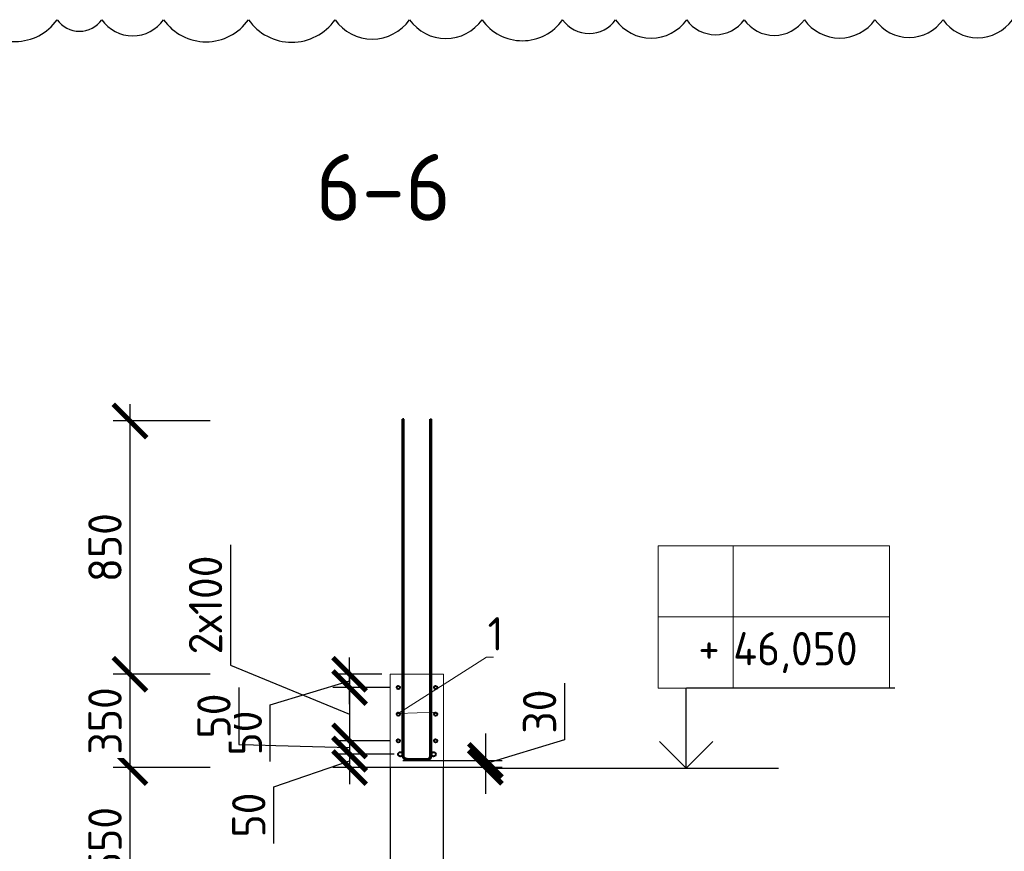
# Model space of a CAD drawing. Header units: millimetres. Extents: x 247266 to 730847, y -636031 to 10052.
# Tile 99 of 196: x 565305 to 572686, y -320428 to -314195. Entities that reach past the tile are written whole.
import ezdxf
from ezdxf import colors
from ezdxf.entities.mleader import LeaderData, LeaderLine
from ezdxf.math import Vec2, Vec3

# ---------------------------------------------------------------- set-up
doc = ezdxf.new("R2010")
doc.units = ezdxf.units.MM
for name, color, linetype, lineweight in [('AF_Stena', 7, 'Continuous', 18), ('RAZMER', 7, 'Continuous', 15), ('Арм_хомуты', 7, 'Continuous', 18), ('Армирование', 7, 'Continuous', 40), ('АС-Таблицы', 7, 'Continuous', 20), ('отметки', 7, 'Continuous', 18), ('подоснова', 7, 'Continuous', 5)]:
    doc.layers.add(name, color=color, linetype=linetype, lineweight=lineweight)
doc.layers.add('Исправления', color=1, linetype='Continuous')
doc.layers.add('РАЗМЕРЫ', color=7, linetype='Continuous')
doc.styles.add('GOST 2.304', font='CS_Gost2304.shx')
doc.styles.add('GOST-2.304_Type-B', font='GOST_Common.ttf')
doc.styles.add('ГОСТ', font='GOST_Common.ttf')
doc.dimstyles.new('мой 25', dxfattribs={"dimscale": 100, "dimtxt": 2.5, "dimasz": 2.5, "dimexe": 1.25, "dimexo": 0.625, "dimtad": 1, "dimdec": 0, "dimlfac": 0.5, "dimtxsty": 'GOST-2.304_Type-B', "dimblk": 'ARCHTICK', "dimcen": 2.5, "dimdle": 1.25, "dimaunit": 1, "dimadec": 1, "dimazin": 2, "dimtfac": 1, "dimtdec": 0, "dimtmove": 1, "dimatfit": 3, "dimfxl": 6, "dimfxlon": 1, "dimtfill": 1, "dimlwd": -1, "dimlwe": -1, "dimarcsym": 0})
doc.dimstyles.new('СПДС', dxfattribs={"dimscale": 100, "dimtxt": 2.5, "dimasz": 2.5, "dimexe": 1.25, "dimexo": 0, "dimtad": 1, "dimdec": 0, "dimtxsty": 'GOST-2.304_Type-B', "dimblk": 'ARCHTICK', "dimcen": 2.5, "dimdle": 2, "dimadec": 0, "dimazin": 2, "dimtfac": 0.75, "dimtdec": 0, "dimtmove": 1, "dimatfit": 3, "dimfxl": 1, "dimtolj": 1, "dimarcsym": 1})

# ---------------------------------------------------------------- blocks, each defined once
blk = doc.blocks.new('*U1635')
at = {"color": 0, "linetype": 'ByBlock', "lineweight": -2}
for p, q in [((-109.1, 25.4), (-99.9, 2547.8)), ((-89.9, 2547.7), (-99.9, 2547.8)), ((-99.1, 25.4), (-89.9, 2547.7)), ((99.3, 24.6), (108.5, 2547)), ((108.5, 2547), (118.5, 2547)), ((109.3, 24.6), (118.5, 2547)), ((-108, 16.3), (-109.1, 25.4)), ((-104.5, 7.9), (-108, 16.3)), ((-99, 0.6), (-104.5, 7.9)), ((-98.3, 18.9), (-99.1, 25.4)), ((-91.7, -5), (-99, 0.6)), ((-95.8, 12.9), (-98.3, 18.9)), ((-91.9, 7.7), (-95.8, 12.9)), ((-86.7, 3.7), (-91.9, 7.7)), ((-80.7, 1.1), (-86.7, 3.7)), ((-74.2, 0.3), (-80.7, 1.1)), ((-74.2, 0.3), (74.2, -0.3)), ((74.2, -0.3), (80.7, 0.6)), ((80.7, 0.6), (86.7, 3)), ((86.7, 3), (91.9, 7)), ((91.9, 7), (95.9, 12.1)), ((95.9, 12.1), (98.4, 18.2)), ((98.4, 18.2), (99.3, 24.6)), ((99, -0.1), (104.5, 7.1)), ((104.5, 7.1), (108.1, 15.5)), ((108.1, 15.5), (109.3, 24.6)), ((-83.3, -8.5), (-91.7, -5)), ((-74.2, -9.7), (-83.3, -8.5)), ((74.2, -10.3), (-74.2, -9.7)), ((74.2, -10.3), (83.2, -9.1)), ((83.2, -9.1), (91.7, -5.6)), ((91.7, -5.6), (99, -0.1))]:
    blk.add_line(p, q, dxfattribs=at)
at = {"style": 'GOST 2.304', "oblique": 15, "flags": 9}
for tag, p in [('ПОЗИЦИЯ', (1065.8, -185)), ('ДИАМЕТР', (1066.1, -189.3)), ('КЛАСС', (1066.4, -193.8)), ('ДЛИНА', (1066.9, -198.6)), ('МАССА', (1067.1, -203.9))]:
    blk.add_attdef(tag, p, '', height=2.5, dxfattribs=at)
blk = doc.blocks.new('_ArchTick')
at = {"color": 0, "linetype": 'ByBlock', "const_width": 0.15}
blk.add_lwpolyline([(-0.5, -0.5), (0.5, 0.5)], dxfattribs=at)
blk = doc.blocks.new('*D1255')
at = {"layer": 'DEFPOINTS', "color": 0, "ltscale": 100}
for p in [(566131.8, -319801), (567343.8, -319801), (568083.2, -320901)]:
    blk.add_point(p, dxfattribs=at)
at = {"layer": 'РАЗМЕРЫ', "color": 0, "linetype": 'Continuous'}
for p, q in [((566131.8, -321026), (566131.8, -319676)), ((566731.8, -319801), (566006.8, -319801)), ((566731.8, -320901), (566006.8, -320901))]:
    blk.add_line(p, q, dxfattribs=at)
at = {"layer": 'РАЗМЕРЫ', "color": 0, "ltscale": 100, "xscale": 250, "yscale": 250, "zscale": 250}
for p, rotation in [((566131.8, -319801), 90), ((566131.8, -320901), 270)]:
    blk.add_blockref('_ArchTick', p, dxfattribs=dict(at, rotation=rotation))
at = {"layer": 'РАЗМЕРЫ', "color": 0, "lineweight": 0, "ltscale": 100, "insert": (565944.2, -320351), "char_height": 250, "attachment_point": 5, "rotation": 90, "style": 'GOST-2.304_Type-B', "bg_fill": 3, "box_fill_scale": 1.1, "bg_fill_color": 256, "bg_fill_true_color": 13158600, "bg_fill_transparency": 0}
blk.add_mtext('550', dxfattribs=at)
blk = doc.blocks.new('*D1256')
at = {"layer": 'DEFPOINTS', "color": 0, "ltscale": 100}
for p in [(566131.8, -319101), (568083.2, -319101), (567259.8, -319801)]:
    blk.add_point(p, dxfattribs=at)
at = {"layer": 'РАЗМЕРЫ', "color": 0, "linetype": 'Continuous'}
for p, q in [((566131.8, -319926), (566131.8, -318976)), ((566731.8, -319101), (566006.8, -319101)), ((566731.8, -319801), (566006.8, -319801))]:
    blk.add_line(p, q, dxfattribs=at)
at = {"layer": 'РАЗМЕРЫ', "color": 0, "ltscale": 100, "xscale": 250, "yscale": 250, "zscale": 250}
for p, rotation in [((566131.8, -319101), 90), ((566131.8, -319801), 270)]:
    blk.add_blockref('_ArchTick', p, dxfattribs=dict(at, rotation=rotation))
at = {"layer": 'РАЗМЕРЫ', "color": 0, "lineweight": 0, "ltscale": 100, "insert": (565944.2, -319451), "char_height": 250, "attachment_point": 5, "rotation": 90, "style": 'GOST-2.304_Type-B', "bg_fill": 3, "box_fill_scale": 1.1, "bg_fill_color": 256, "bg_fill_true_color": 13158600, "bg_fill_transparency": 0}
blk.add_mtext('350', dxfattribs=at)
blk = doc.blocks.new('*D1107')
at = {"layer": 'DEFPOINTS', "color": 0, "ltscale": 100}
for p in [(566131.8, -317203.1), (568174.5, -317203.1), (568083.2, -319101)]:
    blk.add_point(p, dxfattribs=at)
at = {"layer": 'РАЗМЕРЫ', "color": 0, "linetype": 'Continuous'}
for p, q in [((566131.8, -319226), (566131.8, -317078.1)), ((566731.8, -317203.1), (566006.8, -317203.1)), ((566731.8, -319101), (566006.8, -319101))]:
    blk.add_line(p, q, dxfattribs=at)
at = {"layer": 'РАЗМЕРЫ', "color": 0, "ltscale": 100, "xscale": 250, "yscale": 250, "zscale": 250}
for p, rotation in [((566131.8, -317203.1), 90), ((566131.8, -319101), 270)]:
    blk.add_blockref('_ArchTick', p, dxfattribs=dict(at, rotation=rotation))
at = {"layer": 'РАЗМЕРЫ', "color": 0, "lineweight": 0, "ltscale": 100, "insert": (565944.2, -318152), "char_height": 250, "attachment_point": 5, "rotation": 90, "style": 'GOST-2.304_Type-B', "bg_fill": 3, "box_fill_scale": 1.1, "bg_fill_color": 256, "bg_fill_true_color": 13158600, "bg_fill_transparency": 0}
blk.add_mtext('850', dxfattribs=at)
blk = doc.blocks.new('_None')
blk = doc.blocks.new('*D1213')
at = {"layer": 'DEFPOINTS', "color": 0, "ltscale": 100}
for p in [(567778, -319101), (568083.2, -319101), (568143.2, -319201)]:
    blk.add_point(p, dxfattribs=at)
at = {"layer": 'РАЗМЕРЫ', "color": 0, "linetype": 'Continuous'}
for p, q in [((567778, -319326), (567778, -318976)), ((568020.7, -319101), (567653, -319101)), ((567183.8, -319329.2), (567778, -319151)), ((568080.7, -319201), (567653, -319201)), ((567183.8, -319754.5), (567183.8, -319329.2))]:
    blk.add_line(p, q, dxfattribs=at)
at = {"layer": 'РАЗМЕРЫ', "color": 0, "ltscale": 100, "xscale": 250, "yscale": 250, "zscale": 250}
for p, rotation in [((567778, -319101), 270), ((567778, -319201), 90)]:
    blk.add_blockref('_ArchTick', p, dxfattribs=dict(at, rotation=rotation))
at = {"layer": 'РАЗМЕРЫ', "color": 0, "lineweight": 0, "ltscale": 100, "insert": (566996.2, -319541.9), "char_height": 250, "attachment_point": 5, "rotation": 90, "style": 'GOST-2.304_Type-B', "bg_fill": 3, "box_fill_scale": 1.1, "bg_fill_color": 256, "bg_fill_true_color": 13158600, "bg_fill_transparency": 0}
blk.add_mtext('50', dxfattribs=at)
blk = doc.blocks.new('*D1759')
at = {"layer": 'DEFPOINTS', "color": 0, "ltscale": 100}
for p in [(568143.2, -319201), (567778, -319601), (568143.2, -319601)]:
    blk.add_point(p, dxfattribs=at)
at = {"layer": 'РАЗМЕРЫ', "color": 0, "linetype": 'Continuous'}
for p, q in [((566885.5, -318131.8), (566885.5, -319032.6)), ((566885.5, -319032.6), (567778, -319401)), ((567778, -319076), (567778, -319726)), ((568080.7, -319201), (567653, -319201)), ((568080.7, -319601), (567653, -319601))]:
    blk.add_line(p, q, dxfattribs=at)
at = {"layer": 'РАЗМЕРЫ', "color": 0, "ltscale": 100, "xscale": 250, "yscale": 250, "zscale": 250}
for p, rotation in [((567778, -319201), 90), ((567778, -319601), 270)]:
    blk.add_blockref('_ArchTick', p, dxfattribs=dict(at, rotation=rotation))
at = {"layer": 'РАЗМЕРЫ', "color": 0, "lineweight": 0, "ltscale": 100, "insert": (566697.9, -318582.2), "char_height": 250, "attachment_point": 5, "rotation": 90, "style": 'GOST-2.304_Type-B', "bg_fill": 3, "box_fill_scale": 1.1, "bg_fill_color": 256, "bg_fill_true_color": 13158600, "bg_fill_transparency": 0}
blk.add_mtext('2х100', dxfattribs=at)
blk = doc.blocks.new('*D1760')
at = {"layer": 'DEFPOINTS', "color": 0, "ltscale": 100}
for p in [(568143.2, -319600), (567778, -319699.3), (568174.1, -319699.3)]:
    blk.add_point(p, dxfattribs=at)
at = {"layer": 'РАЗМЕРЫ', "color": 0, "linetype": 'Continuous'}
for p, q in [((566948.6, -319201.6), (566948.6, -319626.9)), ((567778, -319475), (567778, -319824.3)), ((566948.6, -319626.9), (567778, -319649.6)), ((568080.7, -319600), (567653, -319600)), ((568111.6, -319699.3), (567653, -319699.3))]:
    blk.add_line(p, q, dxfattribs=at)
at = {"layer": 'РАЗМЕРЫ', "color": 0, "ltscale": 100, "xscale": 250, "yscale": 250, "zscale": 250}
for p, rotation in [((567778, -319600), 270), ((567778, -319699.3), 90)]:
    blk.add_blockref('_ArchTick', p, dxfattribs=dict(at, rotation=rotation))
at = {"layer": 'РАЗМЕРЫ', "color": 0, "lineweight": 0, "ltscale": 100, "insert": (566761, -319414.2), "char_height": 250, "attachment_point": 5, "rotation": 90, "style": 'GOST-2.304_Type-B', "bg_fill": 3, "box_fill_scale": 1.1, "bg_fill_color": 256, "bg_fill_true_color": 13158600, "bg_fill_transparency": 0}
blk.add_mtext('50', dxfattribs=at)
blk = doc.blocks.new('*D1761')
at = {"layer": 'DEFPOINTS', "color": 0, "ltscale": 100}
for p in [(568174.1, -319701.3), (567778, -319801), (568158.4, -319801)]:
    blk.add_point(p, dxfattribs=at)
at = {"layer": 'РАЗМЕРЫ', "color": 0, "linetype": 'Continuous'}
for p, q in [((567778, -319576.3), (567778, -319926)), ((567210, -319943.8), (567778, -319751.1)), ((568111.6, -319701.3), (567653, -319701.3)), ((568095.9, -319801), (567653, -319801)), ((567210, -320369.1), (567210, -319943.8))]:
    blk.add_line(p, q, dxfattribs=at)
at = {"layer": 'РАЗМЕРЫ', "color": 0, "ltscale": 100, "xscale": 250, "yscale": 250, "zscale": 250}
for p, rotation in [((567778, -319701.3), 270), ((567778, -319801), 90)]:
    blk.add_blockref('_ArchTick', p, dxfattribs=dict(at, rotation=rotation))
at = {"layer": 'РАЗМЕРЫ', "color": 0, "lineweight": 0, "ltscale": 100, "insert": (567022.3, -320156.4), "char_height": 250, "attachment_point": 5, "rotation": 90, "style": 'GOST-2.304_Type-B', "bg_fill": 3, "box_fill_scale": 1.1, "bg_fill_color": 256, "bg_fill_true_color": 13158600, "bg_fill_transparency": 0}
blk.add_mtext('50', dxfattribs=at)
blk = doc.blocks.new('*D2902')
at = {"layer": 'DEFPOINTS', "color": 0, "ltscale": 100}
for p in [(568177, -319746.4), (568177, -319797.8), (568796.1, -319797.8)]:
    blk.add_point(p, dxfattribs=at)
at = {"layer": 'РАЗМЕРЫ', "color": 0, "lineweight": -2}
for p, q in [((569390.2, -319168.6), (569390.2, -319593.9)), ((568796.1, -319546.4), (568796.1, -319997.8)), ((569390.2, -319593.9), (568796.1, -319772.1)), ((568177, -319746.4), (568921.1, -319746.4)), ((568177, -319797.8), (568921.1, -319797.8))]:
    blk.add_line(p, q, dxfattribs=at)
at = {"layer": 'РАЗМЕРЫ', "color": 0, "lineweight": -2, "ltscale": 100, "xscale": 250, "yscale": 250, "zscale": 250}
for p, rotation in [((568796.1, -319746.4), 270), ((568796.1, -319797.8), 90)]:
    blk.add_blockref('_ArchTick', p, dxfattribs=dict(at, rotation=rotation))
at = {"layer": 'РАЗМЕРЫ', "color": 0, "lineweight": 0, "ltscale": 100, "insert": (569202.6, -319381.2), "char_height": 250, "attachment_point": 5, "rotation": 90, "style": 'GOST-2.304_Type-B'}
blk.add_mtext('\\A1;30', dxfattribs=at)
blk = doc.blocks.new('*T2975')
at = {"layer": 'DEFPOINTS', "color": 8, "linetype": 'ByBlock', "lineweight": 0}
for p, q in [((0, 0), (1734.3, 0)), ((0, 0), (0, -1066.7)), ((561.2, 0), (561.2, -1066.7)), ((1734.3, 0), (1734.3, -1066.7)), ((0, -533.3), (1734.3, -533.3)), ((0, -1066.7), (1734.3, -1066.7))]:
    blk.add_line(p, q, dxfattribs=at)
at = {"layer": 'АС-Таблицы', "color": 0, "char_height": 250, "style": 'ГОСТ'}
for s, insert, width, attachment_point in [('46,050', (561.2, -800), 1173.087, 4), ('+', (461.2, -633.3), 361.223, 3)]:
    blk.add_mtext(s, dxfattribs=dict(at, insert=insert, width=width, attachment_point=attachment_point))

msp = doc.modelspace()

# ---------------------------------------------------------------- linework, layer by layer
for points in [[(568880.29, -319804.57), (570703.95, -319804.57)], [(569824.98, -319804.57), (570659.54, -319804.57)], [(570159.11, -319804.57), (570993.68, -319804.57)]]:
    msp.add_lwpolyline(points)
at = {"layer": 'AF_Stena', "lineweight": 20}
for p, q in [((568083.24, -319100.96), (568083.24, -325400.96)), ((568083.24, -319100.96), (568483.24, -319100.96)), ((568483.24, -325400.96), (568483.24, -319100.96)), ((568083.24, -319800.96), (568483.24, -319800.96)), ((568083.24, -319800.96), (568483.24, -319800.96)), ((568083.24, -319800.96), (568483.24, -319800.96)), ((568083.24, -319800.96), (568483.24, -319800.96))]:
    msp.add_line(p, q, dxfattribs=at)
at = {"layer": 'RAZMER', "ltscale": 100}
for p, q in [((570303.48, -319202.8), (571865.98, -319202.8)), ((570303.48, -319205.45), (571865.98, -319205.45)), ((570303.48, -319205.45), (571865.98, -319205.45))]:
    msp.add_line(p, q, dxfattribs=at)
at = {"layer": 'Армирование', "ltscale": 100}
for centre, radius in [((568423.24, -319200.96), 12), ((568143.24, -319400.96), 12), ((568423.24, -319400.96), 12), ((568143.24, -319600.97), 12), ((568423.24, -319600.97), 12), ((568158.16, -319700.96), 16), ((568408.16, -319700.96), 16)]:
    msp.add_circle(centre, radius, dxfattribs=at)
at = {"layer": 'Исправления'}
msp.add_lwpolyline([(564958.62, -314195.61, 0.5205671), (565585.35, -314195.61, 0.5205671), (565919.94, -314195.61, 0.5205671), (566383.81, -314195.61, 0.5205671), (567020.04, -314195.61, 0.5205671), (567668.77, -314195.61, 0.5205671), (568227.59, -314195.61, 0.5205671), (568771.16, -314195.61, 0.5205671), (569375.41, -314195.61, 0.5205671), (569772.8, -314195.61, 0.5205671), (570305.22, -314195.61, 0.5205671), (570735.97, -314195.61, 0.5205671), (571187.65, -314195.61, 0.5205671), (571716.96, -314195.61, 0.5205671), (572227.37, -314195.61, 0.5205671), (572746.78, -314195.61, 0.5205671)], format="xyb", dxfattribs=at)
at = {"layer": 'отметки', "linetype": 'Continuous', "lineweight": 25, "ltscale": 100}
msp.add_line((570301.96, -319804.57), (570301.96, -319204.57), dxfattribs=at)
msp.add_lwpolyline([(570101.96, -319604.57), (570301.96, -319804.57), (570501.96, -319604.57)], dxfattribs=at)
at = {"layer": 'РАЗМЕРЫ'}
msp.add_lwpolyline([(568083.24, -320900.96), (568483.24, -320900.96), (568483.24, -319800.96), (568083.24, -319800.96)], close=True, dxfattribs=at)

# ---------------------------------------------------------------- block references
msp.add_blockref('*T2975', (570092.54, -318138.78))
at = {"layer": 'Арм_хомуты', "lineweight": 40, "rotation": 0.209348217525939}
msp.add_blockref('*U1635', (568283.73, -319736.19), dxfattribs=at)

# ---------------------------------------------------------------- texts
at = {"layer": 'РАЗМЕРЫ', "insert": (568031.16, -315451.96), "char_height": 500, "attachment_point": 5, "style": 'GOST-2.304_Type-B'}
msp.add_mtext_dynamic_manual_height_columns('6-6', width=3941.2128, gutter_width=625, heights=[0], dxfattribs=at)

# ---------------------------------------------------------------- next in the draw order: dimensions: what is measured, and where the dimension line sits
at = {"layer": 'РАЗМЕРЫ', "lineweight": 0}
dim = msp.add_linear_dim(base=(566131.79, -319800.96), p1=(568083.24, -320900.96), p2=(567343.76, -319800.96), angle=90, dimstyle='мой 25', dxfattribs=at)
dim.commit()
dim.dimension.update_dxf_attribs({"geometry": '*D1255', "text_midpoint": (565944.17, -320350.96)})

# ---------------------------------------------------------------- next in the draw order: dimensions: what is measured, and where the dimension line sits
dim = msp.add_linear_dim(base=(566131.79, -319100.96), p1=(567259.82, -319800.96), p2=(568083.24, -319100.96), angle=90, dimstyle='мой 25', dxfattribs=at)
dim.commit()
dim.dimension.update_dxf_attribs({"geometry": '*D1256', "text_midpoint": (565944.17, -319450.96)})

# ---------------------------------------------------------------- next in the draw order: dimensions: what is measured, and where the dimension line sits
dim = msp.add_linear_dim(base=(566131.79, -317203.07), p1=(568083.24, -319100.96), p2=(568174.52, -317203.07), angle=90, text='850', dimstyle='мой 25', override={"dimrnd": 5}, dxfattribs=at)
dim.commit()
dim.dimension.update_dxf_attribs({"geometry": '*D1107', "text_midpoint": (565944.17, -318152.02)})

# ---------------------------------------------------------------- next in the draw order: linework, layer by layer
at = {"layer": 'Армирование', "ltscale": 100}
msp.add_circle((568143.24, -319200.96), 12, dxfattribs=at)

# ---------------------------------------------------------------- next in the draw order: leaders
at = {"layer": 'подоснова'}
ml = msp.add_multileader_mtext('Standard', dxfattribs=at)
ml.set_content('1 ', color=256, style='GOST-2.304_Type-B')
ml.set_leader_properties(color=256, linetype='ByLayer', lineweight=15)
ml.set_arrow_properties(name='NONE')
ml.build(insert=Vec2(0, 0))
ml.multileader.update_dxf_attribs({"text_left_attachment_type": 6, "text_right_attachment_type": 6, "dogleg_length": 10, "arrow_head_size": 18})
ctx = ml.context
ctx.base_point, ctx.char_height, ctx.arrow_head_size, ctx.landing_gap_size, ctx.plane_origin = Vec3(568814.74, -318973.05), 250, 18, 20, Vec3(567820.22, -318532.77)
ctx.left_attachment, ctx.right_attachment, ctx.text_align_type = 6, 6, 1
notes = []
notes.append((ctx, [(0, (1, 1, 0), (568804.7, -318973.05), (1, 0), 10, [(1, [(568426.68, -319385.65), (568142.83, -319395.03)], 0, [])])]))
ctx.mtext.insert, ctx.mtext.width, ctx.mtext.alignment, ctx.mtext.flow_direction = Vec3(568872.24, -318673.05), 22.8978, 2, 5
for ctx, leaders in notes:
    for number, flags, end, landing, length, lines in leaders:
        leader = LeaderData()
        leader.index, (leader.has_last_leader_line, leader.has_dogleg_vector, leader.attachment_direction) = number, flags
        leader.last_leader_point, leader.dogleg_vector, leader.dogleg_length = Vec3(end), Vec3(landing), length
        for number, points, colour, breaks in lines:
            line = LeaderLine()
            line.index, line.vertices, line.color, line.breaks = number, Vec3.list(points), colors.encode_raw_color(colour), breaks
            leader.lines.append(line)
        ctx.leaders.append(leader)

# ---------------------------------------------------------------- next in the draw order: dimensions: what is measured, and where the dimension line sits
at = {"layer": 'РАЗМЕРЫ', "lineweight": 0}
dim = msp.add_linear_dim(base=(567777.95, -319100.96), p1=(568143.24, -319200.96), p2=(568083.24, -319100.96), angle=90, dimstyle='мой 25', dxfattribs=at)
dim.commit()
dim.dimension.update_dxf_attribs({"geometry": '*D1213', "text_midpoint": (566996.2, -319391.7)})

# ---------------------------------------------------------------- next in the draw order: dimensions: what is measured, and where the dimension line sits
dim = msp.add_linear_dim(base=(567777.95, -319600.97), p1=(568143.24, -319200.96), p2=(568143.24, -319600.97), angle=90, text='2х100', dimstyle='мой 25', dxfattribs=at)
dim.commit()
dim.dimension.update_dxf_attribs({"geometry": '*D1759', "text_midpoint": (566885.48, -318970.06), "dimtype": 160})

# ---------------------------------------------------------------- next in the draw order: dimensions: what is measured, and where the dimension line sits
dim = msp.add_linear_dim(base=(567777.95, -319699.32), p1=(568143.24, -319599.97), p2=(568174.07, -319699.32), angle=90, dimstyle='мой 25', dxfattribs=at)
dim.commit()
dim.dimension.update_dxf_attribs({"geometry": '*D1760', "text_midpoint": (566948.63, -319564.35), "dimtype": 160})

# ---------------------------------------------------------------- next in the draw order: dimensions: what is measured, and where the dimension line sits
dim = msp.add_linear_dim(base=(567777.95, -319800.96), p1=(568174.07, -319701.32), p2=(568158.37, -319800.96), angle=90, dimstyle='мой 25', dxfattribs=at)
dim.commit()
dim.dimension.update_dxf_attribs({"geometry": '*D1761', "text_midpoint": (567209.95, -320006.27), "dimtype": 160})

# ---------------------------------------------------------------- next in the draw order: dimensions: what is measured, and where the dimension line sits
dim = msp.add_linear_dim(base=(568796.07, -319797.82), p1=(568177, -319746.38), p2=(568177, -319797.82), angle=90, text='30', dimstyle='СПДС', override={"dimlfac": 0.5, "dimrnd": 5}, dxfattribs=at)
dim.commit()
dim.dimension.update_dxf_attribs({"geometry": '*D2902', "text_midpoint": (569202.57, -319531.36)})

doc.saveas('drawing.dxf')
